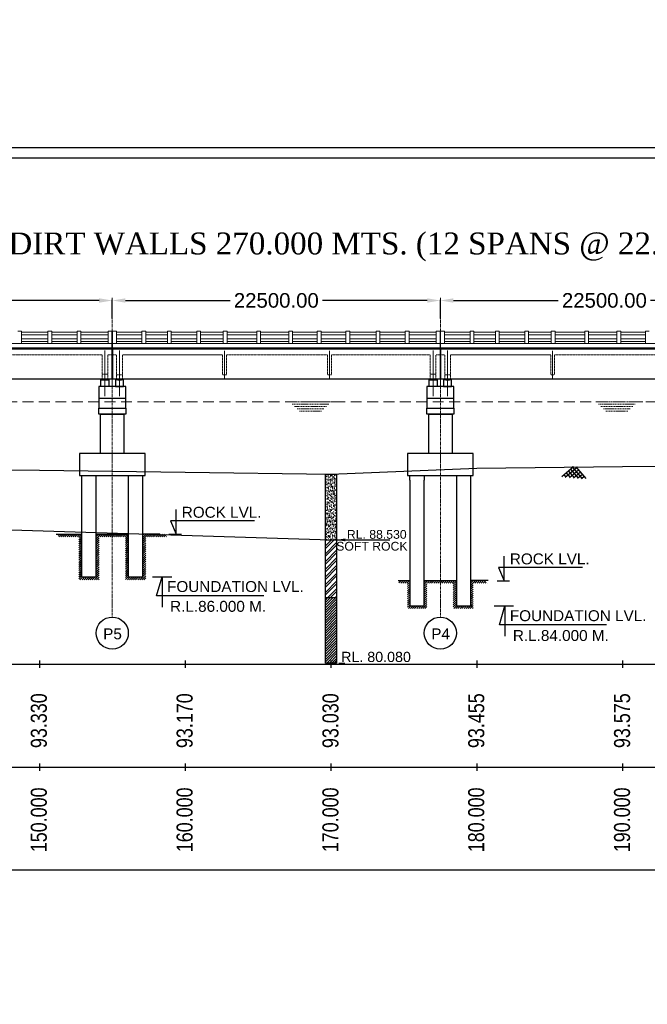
# Model space of a CAD drawing. Header units: inches. Extents: x 4599583 to 28059683, y 2538860 to 28133222513.
# Tile 23 of 89: x 4754836 to 4797878, y 28132986945 to 28133054486. Entities that reach past the tile are written whole.
import ezdxf
from ezdxf.enums import TextEntityAlignment as Align

# ---------------------------------------------------------------- set-up
doc = ezdxf.new("R2010")
doc.units = ezdxf.units.IN
doc.header["$MEASUREMENT"] = 0
for name, pattern in [('CENTER', [2, 1.25, -0.25, 0.25, -0.25]), ('DASHED', [0.75, 0.5, -0.25]), ('DASHED2', [0.375, 0.25, -0.125]), ('HIDDEN', [0.375, 0.25, -0.125])]:
    doc.linetypes.add(name, pattern=pattern)
for name, color, linetype in [('3', 201, 'Continuous'), ('CENTER', 3, 'CENTER'), ('CHAINAGE', 7, 'Continuous'), ('CHNGE', 31, 'Continuous'), ('DRG', 210, 'Continuous'), ('text', 7, 'Continuous')]:
    doc.layers.add(name, color=color, linetype=linetype)
for name, color, linetype, lineweight in [('CEN', 3, 'CENTER', 13), ('GL', 5, 'Continuous', 30), ('PITCH', 8, 'Continuous', 5), ('STR', 7, 'Continuous', 25), ('SYM', 8, 'Continuous', 5)]:
    doc.layers.add(name, color=color, linetype=linetype, lineweight=lineweight)
doc.layers.add('dim', color=7, linetype='Continuous', plot=False)
doc.styles.add('L', font='arial.ttf')
doc.styles.add('ROMANS', font='arial.ttf')
doc.dimstyles.new('ROMANS', dxfattribs={"dimtxt": 1000, "dimasz": 850, "dimexe": 100, "dimexo": 100, "dimgap": 25, "dimtad": 1, "dimdec": 0, "dimzin": 9, "dimdsep": 46, "dimtxsty": 'ROMANS', "dimcen": 325, "dimclrd": 4, "dimclre": 4, "dimclrt": 6, "dimadec": 0, "dimazin": 0, "dimtfac": 1, "dimtdec": 0, "dimtmove": 0, "dimatfit": 3, "dimfxl": 1, "dimtolj": 1, "dimtzin": 9, "dimarcsym": 0})
doc.dimstyles.new('Standard$0', dxfattribs={"dimtxt": 60, "dimasz": 60, "dimexe": 60, "dimexo": 60, "dimgap": 25, "dimtad": 0, "dimtih": 1, "dimtoh": 1, "dimlfac": -0.001, "dimzin": 0, "dimdsep": 46, "dimtxsty": 'ROMANS', "dimcen": 30, "dimclrd": 256, "dimclre": 256, "dimclrt": 4, "dimadec": 0, "dimazin": 0, "dimtfac": 1, "dimtix": 1, "dimtofl": 0, "dimtmove": 0, "dimatfit": 0, "dimfxl": 1, "dimtolj": 1, "dimtzin": 0, "dimlwd": -1, "dimlwe": -1, "dimarcsym": 0})
pattern_1 = [(45, (4686628.07, 28132937762.64), (-70.71068, 70.71068), [])]

# ---------------------------------------------------------------- blocks, each defined once
blk = doc.blocks.new('*D64')
at = {"layer": 'Defpoints', "color": 0, "transparency": 16777216}
for p in [(4896184, 28133038893), (4626184, 28133036143), (4896184, 28133036143)]:
    blk.add_point(p, dxfattribs=at)
at = {"layer": 'DRG', "color": 4, "lineweight": -2, "transparency": 16777216}
for p, q in [((4626184, 28133036193), (4626184, 28133038943)), ((4627134, 28133038893), (4703863, 28133038893)), ((4895234, 28133038893), (4818506, 28133038893)), ((4896184, 28133036193), (4896184, 28133038943))]:
    blk.add_line(p, q, dxfattribs=at)
at = {"layer": 'DRG', "color": 4, "transparency": 16777216}
for points in [[(4627134, 28133039051), (4627134, 28133038734), (4626184, 28133038893)], [(4895234, 28133039051), (4895234, 28133038734), (4896184, 28133038893)]]:
    blk.add_solid(points, dxfattribs=at)
at = {"layer": 'DRG', "color": 6, "transparency": 16777216, "insert": (4761184, 28133038893), "char_height": 1050, "attachment_point": 5, "style": 'ROMANS'}
blk.add_mtext('\\A1;{\\fTimes New Roman|b0|i0|c0|p18;\\H1.4286x;TOTAL LENGTH OF BRIDGE BETWEEN FACE OF DIRT WALLS 270.000 MTS. (12 SPANS @ 22.500 MTS. C/C EACH)}', dxfattribs=at)
blk = doc.blocks.new('*D65')
at = {"layer": 'Defpoints', "color": 0, "transparency": 16777216}
for p in [(4761184, 28133035224), (4738684, 28133033928), (4761184, 28133033928)]:
    blk.add_point(p, dxfattribs=at)
at = {"layer": 'DRG', "color": 4, "lineweight": -2, "transparency": 16777216}
for p, q in [((4738684, 28133033978), (4738684, 28133035274)), ((4739584, 28133035224), (4746775, 28133035224)), ((4760284, 28133035224), (4753094, 28133035224)), ((4761184, 28133033978), (4761184, 28133035274))]:
    blk.add_line(p, q, dxfattribs=at)
at = {"layer": 'DRG', "color": 4, "transparency": 16777216}
for points in [[(4739584, 28133035374), (4739584, 28133035074), (4738684, 28133035224)], [(4760284, 28133035374), (4760284, 28133035074), (4761184, 28133035224)]]:
    blk.add_solid(points, dxfattribs=at)
at = {"layer": 'DRG', "color": 6, "transparency": 16777216, "insert": (4749934, 28133035224), "char_height": 1000, "attachment_point": 5, "style": 'ROMANS'}
blk.add_mtext('\\A1;22500.00', dxfattribs=at)
blk = doc.blocks.new('*D66')
at = {"layer": 'Defpoints', "color": 0, "transparency": 16777216}
for p in [(4783684, 28133035224), (4761184, 28133033928), (4783684, 28133033928)]:
    blk.add_point(p, dxfattribs=at)
at = {"layer": 'DRG', "color": 4, "lineweight": -2, "transparency": 16777216}
for p, q in [((4761184, 28133033978), (4761184, 28133035274)), ((4762084, 28133035224), (4769275, 28133035224)), ((4782784, 28133035224), (4775594, 28133035224)), ((4783684, 28133033978), (4783684, 28133035274))]:
    blk.add_line(p, q, dxfattribs=at)
at = {"layer": 'DRG', "color": 4, "transparency": 16777216}
for points in [[(4762084, 28133035374), (4762084, 28133035074), (4761184, 28133035224)], [(4782784, 28133035374), (4782784, 28133035074), (4783684, 28133035224)]]:
    blk.add_solid(points, dxfattribs=at)
at = {"layer": 'DRG', "color": 6, "transparency": 16777216, "insert": (4772434, 28133035224), "char_height": 1000, "attachment_point": 5, "style": 'ROMANS'}
blk.add_mtext('\\A1;22500.00', dxfattribs=at)
blk = doc.blocks.new('*D67')
at = {"layer": 'Defpoints', "color": 0, "transparency": 16777216}
for p in [(4806184, 28133035224), (4783684, 28133033928), (4806184, 28133033928)]:
    blk.add_point(p, dxfattribs=at)
at = {"layer": 'DRG', "color": 4, "lineweight": -2, "transparency": 16777216}
for p, q in [((4783684, 28133033978), (4783684, 28133035274)), ((4784584, 28133035224), (4791775, 28133035224)), ((4805284, 28133035224), (4798094, 28133035224)), ((4806184, 28133033978), (4806184, 28133035274))]:
    blk.add_line(p, q, dxfattribs=at)
at = {"layer": 'DRG', "color": 4, "transparency": 16777216}
for points in [[(4784584, 28133035374), (4784584, 28133035074), (4783684, 28133035224)], [(4805284, 28133035374), (4805284, 28133035074), (4806184, 28133035224)]]:
    blk.add_solid(points, dxfattribs=at)
at = {"layer": 'DRG', "color": 6, "transparency": 16777216, "insert": (4794934, 28133035224), "char_height": 1000, "attachment_point": 5, "style": 'ROMANS'}
blk.add_mtext('\\A1;22500.00', dxfattribs=at)
blk = doc.blocks.new('A$C691546F7')
at = {"layer": 'GL', "color": 71}
for p, q in [((0, 24), (545, 569)), ((181, 0), (749, 569)), ((1050, 0), (481, 569)), ((232, 0), (104, 128)), ((436, 0), (206, 230)), ((641, 0), (308, 332)), ((385, 0), (820, 435)), ((846, 0), (411, 435)), ((590, 0), (922, 332)), ((999, 0), (1127, 128))]:
    blk.add_line(p, q, dxfattribs=at)
for points in [[(1231, 24), (686, 569)], [(794, 0), (1025, 230)]]:
    blk.add_lwpolyline(points, dxfattribs=at)

msp = doc.modelspace()

# ---------------------------------------------------------------- hatches: boundary and pattern name
at = {"layer": 'PITCH'}
h = msp.add_hatch(dxfattribs=at)
h.set_pattern_fill('ANGLE', color=256, scale=100, style=0)
h.set_pattern_definition([(360, (4633370.005, 28132776660.556), (2e-14, 27.5), [20, -7.5]), (90, (4633370.005, 28132776660.556), (-27.5, 2e-14), [20, -7.5])])
h.paths.add_polyline_path([(4760559.369, 28133029822.508), (4760809.369, 28133029822.508), (4760809.369, 28133029783.508), (4760559.369, 28133029783.508)])
h = msp.add_hatch(dxfattribs=at)
h.set_pattern_fill('ANGLE', color=256, scale=100, style=0)
h.set_pattern_definition([(180, (4888998.733, 28132776660.556), (2e-14, 27.5), [20, -7.5]), (90, (4888998.733, 28132776660.556), (27.5, -2e-14), [20, -7.5])])
h.paths.add_polyline_path([(4761809.369, 28133029822.508), (4761559.369, 28133029822.508), (4761559.369, 28133029783.508), (4761809.369, 28133029783.508)])
h = msp.add_hatch(dxfattribs=at)
h.set_pattern_fill('ANGLE', color=256, scale=100, style=0)
h.set_pattern_definition([(360, (4655870.005, 28132776660.556), (2e-14, 27.5), [20, -7.5]), (90, (4655870.005, 28132776660.556), (-27.5, 2e-14), [20, -7.5])])
h.paths.add_polyline_path([(4783059.369, 28133029822.508), (4783309.369, 28133029822.508), (4783309.369, 28133029783.508), (4783059.369, 28133029783.508)])
h = msp.add_hatch(dxfattribs=at)
h.set_pattern_fill('ANGLE', color=256, scale=100, style=0)
h.set_pattern_definition([(180, (4911498.733, 28132776660.556), (2e-14, 27.5), [20, -7.5]), (90, (4911498.733, 28132776660.556), (27.5, -2e-14), [20, -7.5])])
h.paths.add_polyline_path([(4784309.369, 28133029822.508), (4784059.369, 28133029822.508), (4784059.369, 28133029783.508), (4784309.369, 28133029783.508)])
at = {"layer": 'SYM'}
h = msp.add_hatch(dxfattribs=at)
h.set_pattern_fill('ANSI31', color=256, scale=800, style=0)
h.set_pattern_definition([(45, (-909260.13, 28133965932.97), (-70.7106781, 70.7106781), [])])
h.paths.add_polyline_path([(4759084.369, 28133019204.558), (4757472.869, 28133019204.558), (4757472.869, 28133019004.558), (4758884.369, 28133019004.558), (4758884.369, 28133016072.508), (4760284.369, 28133016072.508), (4760284.369, 28133019004.558), (4761184.369, 28133019004.558), (4761184.369, 28133019204.558), (4760084.369, 28133019204.558), (4760084.369, 28133016272.508), (4759084.369, 28133016272.508)])
h.paths.add_polyline_path([(4762284.369, 28133019204.558), (4761184.369, 28133019204.558), (4761184.369, 28133019004.558), (4762084.369, 28133019004.558), (4762084.369, 28133016072.508), (4763484.369, 28133016072.508), (4763484.369, 28133019004.558), (4764895.869, 28133019004.558), (4764895.869, 28133019181.862), (4763284.369, 28133019227.253), (4763284.369, 28133016272.508), (4762284.369, 28133016272.508)])
h = msp.add_hatch(dxfattribs=at)
h.set_pattern_fill('ANSI31', color=256, scale=800, style=0)
h.set_pattern_definition(pattern_1)
h.paths.add_polyline_path([(4781584.369, 28133014256.508), (4781584.369, 28133016006.508), (4780842.73, 28133016006.508), (4780842.73, 28133015837.344), (4781434.369, 28133015837.344), (4781434.369, 28133014106.508), (4782184.369, 28133014106.508), (4782184.369, 28133014256.508)])
h.paths.add_polyline_path([(4785934.369, 28133014106.508), (4785934.369, 28133015837.344), (4786956.593, 28133015837.344), (4786956.593, 28133015756.508), (4786752.913, 28133016006.508), (4785784.369, 28133016006.508), (4785784.369, 28133014256.508), (4785184.369, 28133014256.508), (4785184.369, 28133014106.508)])
h = msp.add_hatch(dxfattribs=at)
h.set_pattern_fill('ANSI31', color=256, scale=800, style=0)
h.set_pattern_definition(pattern_1)
h.paths.add_polyline_path([(4782584.369, 28133016006.508), (4782584.369, 28133014256.508), (4782184.369, 28133014256.508), (4782184.369, 28133014106.508), (4782749.155, 28133014106.508), (4782749.155, 28133015837.344), (4784574.863, 28133015837.344), (4784574.863, 28133014106.508), (4785184.369, 28133014106.508), (4785184.369, 28133014256.508), (4784784.369, 28133014256.508), (4784784.369, 28133016006.508)])
at = {"layer": 'text'}
h = msp.add_hatch(dxfattribs=at)
h.set_pattern_fill('AR-SAND', color=0, scale=100, style=0)
h.set_pattern_definition([(37.5, (4493654.1, 28133436277.12), (-6.299336, 192.682377), [0, -152, 0, -170, 0, -162.5]), (7.5, (4493654.1, 28133436277.12), (176.97767, 282.2146), [0, -82, 0, -137, 0, -52.5]), (327.5, (4493531.1, 28133436277.12), (311.414186, 0.565905), [0, -50, 0, -180, 0, -235]), (317.5, (4493531.1, 28133436277.12), (300.61266, 87.76756), [0, -25, 0, -118, 0, -135])])
h.paths.add_polyline_path([(4776570.433, 28133023302.508), (4775798.304, 28133023302.508), (4775798.304, 28133018802.508), (4776570.433, 28133018802.508)])
h = msp.add_hatch(dxfattribs=at)
h.set_pattern_fill('ANSI32', color=0, scale=1000, style=0)
h.set_pattern_definition([(45, (4493654.1, 28133436277.12), (-265.16504, 265.16504), []), (45, (4493830.88, 28133436277.12), (-265.16504, 265.16504), [])])
h.paths.add_polyline_path([(4775798.304, 28133014852.508), (4776570.433, 28133014852.508), (4776570.433, 28133018802.508), (4775798.304, 28133018802.508)])
h = msp.add_hatch(dxfattribs=at)
h.set_pattern_fill('ANSI31', color=0, scale=1000, style=0)
h.set_pattern_definition([(45, (4493654.1, 28133436277.12), (-88.388348, 88.388348), [])])
h.paths.add_polyline_path([(4776570.433, 28133014852.508), (4775798.304, 28133014852.508), (4775798.304, 28133010352.508), (4776570.433, 28133010352.508)])

# ---------------------------------------------------------------- linework, layer by layer
at = {"color": 7, "ltscale": 0.9}
for p, q in [((4761164.369, 28133031972.508), (4761164.369, 28133029822.508)), ((4761204.369, 28133031972.508), (4761204.369, 28133029822.508)), ((4783664.369, 28133031972.508), (4783664.369, 28133029822.508)), ((4783704.369, 28133031972.508), (4783704.369, 28133029822.508))]:
    msp.add_line(p, q, dxfattribs=at)
at = {"color": 7, "lineweight": 25, "ltscale": 0.5}
for p, q in [((4761204.369, 28133031897.508), (4761204.369, 28133029822.508)), ((4783704.369, 28133031897.508), (4783704.369, 28133029822.508))]:
    msp.add_line(p, q, dxfattribs=at)
for p, q in [((4757336.869, 28133019204.558), (4759084.369, 28133019204.558)), ((4760084.369, 28133019204.558), (4762284.369, 28133019204.558)), ((4764456.593, 28133019204.558), (4763284.369, 28133019204.558)), ((4780794.369, 28133016006.508), (4781584.369, 28133016006.508)), ((4782584.369, 28133016006.508), (4784784.369, 28133016006.508)), ((4786956.593, 28133016006.508), (4785784.369, 28133016006.508)), ((4600293.869, 28133010272.508), (4917052.869, 28133010272.508)), ((4600293.869, 28133003219.041), (4917052.869, 28133003219.041)), ((4600293.869, 28132996165.574), (4917052.869, 28132996165.574))]:
    msp.add_line(p, q)
at = {"linetype": 'Continuous'}
for p, q in [((4756184.369, 28133010522.508), (4756184.369, 28133010022.508)), ((4766184.369, 28133010522.508), (4766184.369, 28133010022.508)), ((4776184.369, 28133010522.508), (4776184.369, 28133010022.508)), ((4786184.369, 28133010522.508), (4786184.369, 28133010022.508)), ((4796184.369, 28133010522.508), (4796184.369, 28133010022.508)), ((4756184.369, 28133003469.041), (4756184.369, 28133002969.041)), ((4766184.369, 28133003469.041), (4766184.369, 28133002969.041)), ((4776184.369, 28133003469.041), (4776184.369, 28133002969.041)), ((4786184.369, 28133003469.041), (4786184.369, 28133002969.041)), ((4796184.369, 28133003469.041), (4796184.369, 28133002969.041))]:
    msp.add_line(p, q, dxfattribs=at)
at = {"color": 7, "lineweight": 25, "ltscale": 0.5}
for points in [[(4760409.369, 28133029783.508), (4760959.369, 28133029783.508), (4760959.369, 28133029322.508), (4760409.369, 28133029322.508)], [(4760559.369, 28133029822.508), (4760809.369, 28133029822.508), (4760809.369, 28133029783.508), (4760559.369, 28133029783.508)], [(4761959.369, 28133029783.508), (4761409.369, 28133029783.508), (4761409.369, 28133029322.508), (4761959.369, 28133029322.508)], [(4761809.369, 28133029822.508), (4761559.369, 28133029822.508), (4761559.369, 28133029783.508), (4761809.369, 28133029783.508)], [(4782909.369, 28133029783.508), (4783459.369, 28133029783.508), (4783459.369, 28133029322.508), (4782909.369, 28133029322.508)], [(4783059.369, 28133029822.508), (4783309.369, 28133029822.508), (4783309.369, 28133029783.508), (4783059.369, 28133029783.508)], [(4784459.369, 28133029783.508), (4783909.369, 28133029783.508), (4783909.369, 28133029322.508), (4784459.369, 28133029322.508)], [(4784309.369, 28133029822.508), (4784059.369, 28133029822.508), (4784059.369, 28133029783.508), (4784309.369, 28133029783.508)]]:
    msp.add_lwpolyline(points, close=True, dxfattribs=at)
at = {"ltscale": 1000}
msp.add_lwpolyline([(4781584.369, 28133022889.361), (4781584.369, 28133023222.508), (4782584.369, 28133023222.508), (4782584.369, 28133022889.361)], dxfattribs=at)
for centre in [(4761184.369, 28133012410.268), (4783684.369, 28133012410.268)]:
    msp.add_circle(centre, 1101.806)
at = {"layer": '3', "color": 87, "linetype": 'HIDDEN', "lineweight": 5, "ltscale": 50}
for p, q in [((4760484.369, 28133031487.508), (4753714.369, 28133031487.508)), ((4760484.369, 28133031487.508), (4753714.369, 28133031487.508)), ((4760484.369, 28133029822.508), (4760484.369, 28133031487.508)), ((4760884.369, 28133029822.508), (4760884.369, 28133031487.508)), ((4761164.369, 28133031487.508), (4760884.369, 28133031487.508)), ((4761204.369, 28133031487.508), (4761484.369, 28133031487.508)), ((4761484.369, 28133029822.508), (4761484.369, 28133031487.508)), ((4761884.369, 28133029822.508), (4761884.369, 28133031487.508)), ((4761884.369, 28133031487.508), (4768719.774, 28133031487.508)), ((4768754.369, 28133031487.508), (4761884.369, 28133031487.508)), ((4768754.369, 28133030122.508), (4768754.369, 28133031487.508)), ((4769014.369, 28133030122.508), (4769014.369, 28133031487.508)), ((4775954.369, 28133031487.508), (4769014.369, 28133031487.508)), ((4775954.369, 28133030122.508), (4775954.369, 28133031487.508)), ((4775954.369, 28133030122.508), (4775954.369, 28133031487.508)), ((4776214.369, 28133030122.508), (4776214.369, 28133031487.508)), ((4782984.369, 28133031487.508), (4776214.369, 28133031487.508)), ((4776214.369, 28133030122.508), (4776214.369, 28133031487.508)), ((4782984.369, 28133031487.508), (4776214.369, 28133031487.508)), ((4782984.369, 28133029822.508), (4782984.369, 28133031487.508)), ((4783384.369, 28133029822.508), (4783384.369, 28133031487.508)), ((4783664.369, 28133031487.508), (4783384.369, 28133031487.508)), ((4783704.369, 28133031487.508), (4783984.369, 28133031487.508)), ((4783984.369, 28133029822.508), (4783984.369, 28133031487.508)), ((4784384.369, 28133029822.508), (4784384.369, 28133031487.508)), ((4784384.369, 28133031487.508), (4791219.774, 28133031487.508)), ((4791254.369, 28133031487.508), (4784384.369, 28133031487.508)), ((4791254.369, 28133030122.508), (4791254.369, 28133031487.508)), ((4791514.369, 28133030122.508), (4791514.369, 28133031487.508)), ((4798454.369, 28133031487.508), (4791514.369, 28133031487.508)), ((4760484.369, 28133030172.508), (4760884.369, 28133030172.508)), ((4761884.369, 28133030122.508), (4761484.369, 28133030122.508)), ((4769014.369, 28133030122.508), (4768754.369, 28133030122.508)), ((4776214.369, 28133030122.508), (4775954.369, 28133030122.508)), ((4782984.369, 28133030172.508), (4783384.369, 28133030172.508)), ((4784384.369, 28133030122.508), (4783984.369, 28133030122.508)), ((4791514.369, 28133030122.508), (4791254.369, 28133030122.508))]:
    msp.add_line(p, q, dxfattribs=at)
at = {"layer": 'CEN', "ltscale": 150}
for p, q in [((4761184.369, 28133035406.074), (4761184.369, 28133013512.074)), ((4783684.369, 28133035406.074), (4783684.369, 28133013512.074))]:
    msp.add_line(p, q, dxfattribs=at)
at = {"layer": 'CEN', "ltscale": 10}
for p, q in [((4760684.369, 28133028665.882), (4760684.369, 28133031790.387)), ((4761684.369, 28133028665.882), (4761684.369, 28133031798.468)), ((4768884.369, 28133029872.508), (4768884.369, 28133031772.508)), ((4776084.369, 28133029872.508), (4776084.369, 28133031772.508)), ((4776084.369, 28133029872.508), (4776084.369, 28133031772.508)), ((4783184.369, 28133028665.882), (4783184.369, 28133031790.387)), ((4784184.369, 28133028665.882), (4784184.369, 28133031798.468)), ((4791384.369, 28133029872.508), (4791384.369, 28133031772.508))]:
    msp.add_line(p, q, dxfattribs=at)
at = {"layer": 'CENTER', "color": 0, "linetype": 'Continuous'}
msp.add_lwpolyline([(4599583.245, 28133045717.462), (4917789.681, 28133045717.462), (4917789.681, 28132837989.552), (4599583.245, 28132837989.552)], close=True, dxfattribs=at)
at = {"layer": 'CHAINAGE', "linetype": 'ByBlock'}
for p, q in [((4738704.369, 28133031897.508), (4761164.369, 28133031897.508)), ((4761204.369, 28133031897.508), (4783664.369, 28133031897.508)), ((4761204.369, 28133029822.508), (4761204.369, 28133031897.508)), ((4783704.369, 28133031897.508), (4806164.369, 28133031897.508)), ((4783704.369, 28133029822.508), (4783704.369, 28133031897.508)), ((4761164.369, 28133029822.508), (4738704.369, 28133029822.508)), ((4783664.369, 28133029822.508), (4761204.369, 28133029822.508)), ((4806164.369, 28133029822.508), (4783704.369, 28133029822.508))]:
    msp.add_line(p, q, dxfattribs=at)
at = {"layer": 'CHNGE', "color": 50}
msp.add_lwpolyline([(4600293.869, 28133045006.838), (4917079.057, 28133045006.838), (4917079.057, 28132838700.176), (4600293.869, 28132838700.176)], close=True, dxfattribs=at)
at = {"layer": 'dim', "ltscale": 5}
for p, q in [((4765072.119, 28133019201.558), (4765925.119, 28133019201.558)), ((4763947.369, 28133016272.508), (4765274.369, 28133016272.508)), ((4787572.119, 28133016003.508), (4788425.119, 28133016003.508)), ((4785683.246, 28133014272.508), (4785880.085, 28133014272.508)), ((4787376.619, 28133014272.508), (4788703.619, 28133014272.508))]:
    msp.add_line(p, q, dxfattribs=at)
for points in [[(4770930.137, 28133020108.571), (4765174.315, 28133020108.571), (4765559.869, 28133019201.558), (4765559.869, 28133020886.055)], [(4793430.137, 28133016910.521), (4787674.315, 28133016910.521), (4788059.869, 28133016003.508), (4788059.869, 28133017688.005)], [(4771582.276, 28133014968.494), (4764225.315, 28133014968.494), (4764610.869, 28133016272.508), (4764610.869, 28133014191.01)], [(4795089.776, 28133012968.494), (4787732.815, 28133012968.494), (4788118.369, 28133014272.508), (4788118.369, 28133012191.01)]]:
    msp.add_lwpolyline(points, dxfattribs=at)
at = {"layer": 'GL', "lineweight": 30}
msp.add_lwpolyline([(4746184.369, 28133023687.508), (4756184.369, 28133023582.508), (4766184.369, 28133023442.508), (4776184.369, 28133023302.508), (4786184.369, 28133023727.508), (4796184.369, 28133023847.508), (4806184.369, 28133023927.508), (4826184.369, 28133024437.508), (4836184.369, 28133024647.508), (4846184.369, 28133024427.508), (4856184.369, 28133024587.508)], dxfattribs=at)
at = {"layer": 'PITCH', "linetype": 'DASHED2', "ltscale": 3000}
msp.add_line((4626784.369, 28133028272.508), (4895584.369, 28133028272.508), dxfattribs=at)
at = {"layer": 'PITCH', "linetype": 'DASHED2', "ltscale": 300}
for p, q in [((4773350.869, 28133028272.508), (4776573.369, 28133028272.508)), ((4794356.869, 28133028272.508), (4797579.369, 28133028272.508)), ((4773520.244, 28133028112.508), (4776039.994, 28133028112.508)), ((4773689.619, 28133027952.508), (4775870.619, 28133027952.508)), ((4773858.994, 28133027792.508), (4775701.244, 28133027792.508)), ((4774028.369, 28133027632.508), (4775531.869, 28133027632.508)), ((4794526.244, 28133028112.508), (4797045.994, 28133028112.508)), ((4794695.619, 28133027952.508), (4796876.619, 28133027952.508)), ((4794864.994, 28133027792.508), (4796707.244, 28133027792.508)), ((4795034.369, 28133027632.508), (4796537.869, 28133027632.508))]:
    msp.add_line(p, q, dxfattribs=at)
at = {"layer": 'STR'}
for p, q in [((4648704.369, 28133031972.508), (4896184.369, 28133031972.508)), ((4896164.369, 28133031897.508), (4648704.369, 28133031897.508)), ((4760259.369, 28133028522.508), (4762109.369, 28133028522.508)), ((4782759.369, 28133028522.508), (4784609.369, 28133028522.508))]:
    msp.add_line(p, q, dxfattribs=at)
at = {"layer": 'STR', "color": 2}
for p, q in [((4761164.369, 28133029822.508), (4761204.369, 28133029822.508)), ((4761164.369, 28133029822.508), (4761204.369, 28133029822.508)), ((4783664.369, 28133029822.508), (4783704.369, 28133029822.508)), ((4783664.369, 28133029822.508), (4783704.369, 28133029822.508))]:
    msp.add_line(p, q, dxfattribs=at)
at = {"layer": 'STR'}
for points in [[(4762109.369, 28133029322.508), (4760259.369, 28133029322.508), (4760259.369, 28133028872.508), (4760259.369, 28133027829.964), (4762109.369, 28133027829.964), (4762109.369, 28133028872.508), (4762109.369, 28133029322.508)], [(4784609.369, 28133029322.508), (4782759.369, 28133029322.508), (4782759.369, 28133028872.508), (4782759.369, 28133027829.964), (4784609.369, 28133027829.964), (4784609.369, 28133028872.508), (4784609.369, 28133029322.508)], [(4759084.369, 28133023222.508), (4759084.369, 28133016272.508), (4760084.369, 28133016272.508), (4760084.369, 28133023222.508)], [(4762284.369, 28133023222.508), (4762284.369, 28133016272.508), (4763284.369, 28133016272.508), (4763284.369, 28133023222.508)], [(4781584.369, 28133022889.361), (4781584.369, 28133014272.508), (4782584.369, 28133014272.508), (4782584.369, 28133022889.361)], [(4784784.369, 28133023222.508), (4784784.369, 28133014272.508), (4785784.369, 28133014272.508), (4785784.369, 28133023222.508)]]:
    msp.add_lwpolyline(points, dxfattribs=at)
for points in [[(4760259.369, 28133027829.964), (4762109.369, 28133027829.964), (4762109.369, 28133027429.964), (4760259.369, 28133027429.964)], [(4782759.369, 28133027829.964), (4784609.369, 28133027829.964), (4784609.369, 28133027429.964), (4782759.369, 28133027429.964)], [(4760384.369, 28133027429.964), (4761984.369, 28133027429.964), (4761984.369, 28133024722.508), (4760384.369, 28133024722.508)], [(4782884.369, 28133027429.964), (4784484.369, 28133027429.964), (4784484.369, 28133024722.508), (4782884.369, 28133024722.508)]]:
    msp.add_lwpolyline(points, close=True, dxfattribs=at)
at = {"layer": 'STR', "ltscale": 1000}
for points in [[(4763434.369, 28133024722.508), (4758934.369, 28133024722.508), (4758934.369, 28133023222.508), (4763434.369, 28133023222.508)], [(4785934.369, 28133024722.508), (4781434.369, 28133024722.508), (4781434.369, 28133023222.508), (4785934.369, 28133023222.508)]]:
    msp.add_lwpolyline(points, close=True, dxfattribs=at)
at = {"layer": 'STR', "color": 31}
msp.add_lwpolyline([(4626184.369, 28133018347.508), (4686184.369, 28133016657.508), (4716184.369, 28133019412.508), (4746184.369, 28133019737.508), (4776184.369, 28133018802.508)], dxfattribs=at)
at = {"layer": 'SYM'}
for p, q in [((4754706.139, 28133033117.508), (4754966.139, 28133033117.508)), ((4754966.139, 28133033117.508), (4754966.139, 28133032272.508)), ((4756775.878, 28133033117.508), (4757035.878, 28133033117.508)), ((4757035.878, 28133033117.508), (4757035.878, 28133032272.508)), ((4758779.188, 28133033117.508), (4759039.188, 28133033117.508)), ((4759039.188, 28133033117.508), (4759039.188, 28133032272.508)), ((4760905.278, 28133033117.508), (4761165.278, 28133033117.508)), ((4761164.369, 28133033117.508), (4761164.369, 28133031972.508)), ((4761204.369, 28133033117.508), (4761464.369, 28133033117.508)), ((4761204.369, 28133033117.508), (4761204.369, 28133031972.508)), ((4761464.369, 28133033117.508), (4761464.369, 28133032272.508)), ((4763220.099, 28133033117.508), (4763480.099, 28133033117.508)), ((4763480.099, 28133033117.508), (4763480.099, 28133032272.508)), ((4764963.16, 28133033117.508), (4765223.16, 28133033117.508)), ((4764963.16, 28133033117.508), (4764963.16, 28133032272.508)), ((4765223.16, 28133033117.508), (4765223.16, 28133032272.508)), ((4766978.89, 28133033117.508), (4767238.89, 28133033117.508)), ((4767238.89, 28133033117.508), (4767238.89, 28133032272.508)), ((4768795.79, 28133033117.508), (4769055.79, 28133033117.508)), ((4769055.79, 28133033117.508), (4769055.79, 28133032272.508)), ((4771093.128, 28133033117.508), (4771352.128, 28133033117.508)), ((4771352.128, 28133033117.508), (4771352.128, 28133032272.508)), ((4773295.477, 28133033117.508), (4773555.477, 28133033117.508)), ((4773555.477, 28133033117.508), (4773555.477, 28133032272.508)), ((4775247.743, 28133033117.508), (4775507.743, 28133033117.508)), ((4775507.743, 28133033117.508), (4775507.743, 28133032272.508)), ((4777206.139, 28133033117.508), (4777466.139, 28133033117.508)), ((4777466.139, 28133033117.508), (4777466.139, 28133032272.508)), ((4779275.878, 28133033117.508), (4779535.878, 28133033117.508)), ((4779535.878, 28133033117.508), (4779535.878, 28133032272.508)), ((4781279.188, 28133033117.508), (4781539.188, 28133033117.508)), ((4781539.188, 28133033117.508), (4781539.188, 28133032272.508)), ((4783405.278, 28133033117.508), (4783665.278, 28133033117.508)), ((4783664.369, 28133033117.508), (4783664.369, 28133031972.508)), ((4783704.369, 28133033117.508), (4783964.369, 28133033117.508)), ((4783704.369, 28133033117.508), (4783704.369, 28133031972.508)), ((4783964.369, 28133033117.508), (4783964.369, 28133032272.508)), ((4785720.099, 28133033117.508), (4785980.099, 28133033117.508)), ((4785980.099, 28133033117.508), (4785980.099, 28133032272.508)), ((4787463.16, 28133033117.508), (4787723.16, 28133033117.508)), ((4787463.16, 28133033117.508), (4787463.16, 28133032272.508)), ((4787723.16, 28133033117.508), (4787723.16, 28133032272.508)), ((4789478.89, 28133033117.508), (4789738.89, 28133033117.508)), ((4789738.89, 28133033117.508), (4789738.89, 28133032272.508)), ((4791295.79, 28133033117.508), (4791555.79, 28133033117.508)), ((4791555.79, 28133033117.508), (4791555.79, 28133032272.508)), ((4793593.128, 28133033117.508), (4793852.128, 28133033117.508)), ((4793852.128, 28133033117.508), (4793852.128, 28133032272.508)), ((4795795.477, 28133033117.508), (4796055.477, 28133033117.508)), ((4796055.477, 28133033117.508), (4796055.477, 28133032272.508)), ((4797747.743, 28133033117.508), (4798007.743, 28133033117.508)), ((4761165.278, 28133032272.508), (4749215.628, 28133032272.508)), ((4761204.369, 28133032272.508), (4773230.947, 28133032272.508)), ((4783665.278, 28133032272.508), (4771715.628, 28133032272.508)), ((4783704.369, 28133032272.508), (4795730.947, 28133032272.508)), ((4806165.278, 28133032272.508), (4794215.628, 28133032272.508))]:
    msp.add_line(p, q, dxfattribs=at)
at = {"layer": 'SYM', "ltscale": 0.9}
for p, q in [((4756775.878, 28133033117.508), (4756775.878, 28133032272.508)), ((4758779.188, 28133033117.508), (4758779.188, 28133032272.508)), ((4760905.278, 28133033117.508), (4760905.278, 28133032272.508)), ((4763220.099, 28133033117.508), (4763220.099, 28133032272.508)), ((4766978.89, 28133033117.508), (4766978.89, 28133032272.508)), ((4768795.79, 28133033117.508), (4768795.79, 28133032272.508)), ((4771093.128, 28133033117.508), (4771093.128, 28133032272.508)), ((4773295.477, 28133033117.508), (4773295.477, 28133032272.508)), ((4775247.743, 28133033117.508), (4775247.743, 28133032272.508)), ((4777206.139, 28133033117.508), (4777206.139, 28133032272.508)), ((4779275.878, 28133033117.508), (4779275.878, 28133032272.508)), ((4781279.188, 28133033117.508), (4781279.188, 28133032272.508)), ((4783405.278, 28133033117.508), (4783405.278, 28133032272.508)), ((4785720.099, 28133033117.508), (4785720.099, 28133032272.508)), ((4789478.89, 28133033117.508), (4789478.89, 28133032272.508)), ((4791295.79, 28133033117.508), (4791295.79, 28133032272.508)), ((4793593.128, 28133033117.508), (4793593.128, 28133032272.508)), ((4795795.477, 28133033117.508), (4795795.477, 28133032272.508)), ((4797747.743, 28133033117.508), (4797747.743, 28133032272.508))]:
    msp.add_line(p, q, dxfattribs=at)
at = {"layer": 'SYM'}
for points in [[(4754966.139, 28133033042.508), (4756775.878, 28133033042.512), (4756775.878, 28133032877.512), (4754966.139, 28133032877.508)], [(4757035.878, 28133033042.508), (4758779.188, 28133033042.512), (4758779.188, 28133032877.512), (4757035.878, 28133032877.508)], [(4759039.188, 28133033042.508), (4760905.278, 28133033042.512), (4760905.278, 28133032877.512), (4759039.188, 28133032877.508)], [(4763480.099, 28133033042.508), (4764963.16, 28133033042.512), (4764963.16, 28133032877.512), (4763480.099, 28133032877.508)], [(4767238.89, 28133033042.508), (4768795.79, 28133033042.512), (4768795.79, 28133032877.512), (4767238.89, 28133032877.508)], [(4769055.79, 28133033042.508), (4771093.128, 28133033042.512), (4771093.128, 28133032877.512), (4769055.79, 28133032877.508)], [(4771352.128, 28133033042.508), (4773295.477, 28133033042.512), (4773295.477, 28133032877.512), (4771352.128, 28133032877.508)], [(4777466.139, 28133033042.508), (4779275.878, 28133033042.512), (4779275.878, 28133032877.512), (4777466.139, 28133032877.508)], [(4779535.878, 28133033042.508), (4781279.188, 28133033042.512), (4781279.188, 28133032877.512), (4779535.878, 28133032877.508)], [(4781539.188, 28133033042.508), (4783405.278, 28133033042.512), (4783405.278, 28133032877.512), (4781539.188, 28133032877.508)], [(4785980.099, 28133033042.508), (4787463.16, 28133033042.512), (4787463.16, 28133032877.512), (4785980.099, 28133032877.508)], [(4789738.89, 28133033042.508), (4791295.79, 28133033042.512), (4791295.79, 28133032877.512), (4789738.89, 28133032877.508)], [(4791555.79, 28133033042.508), (4793593.128, 28133033042.512), (4793593.128, 28133032877.512), (4791555.79, 28133032877.508)], [(4793852.128, 28133033042.508), (4795795.477, 28133033042.512), (4795795.477, 28133032877.512), (4793852.128, 28133032877.508)], [(4754966.139, 28133032587.508), (4756775.878, 28133032587.512), (4756775.878, 28133032422.512), (4754966.139, 28133032422.508)], [(4757035.878, 28133032587.508), (4758779.188, 28133032587.512), (4758779.188, 28133032422.512), (4757035.878, 28133032422.508)], [(4759039.188, 28133032587.508), (4760905.278, 28133032587.512), (4760905.278, 28133032422.512), (4759039.188, 28133032422.508)], [(4763480.099, 28133032587.508), (4764963.16, 28133032587.512), (4764963.16, 28133032422.512), (4763480.099, 28133032422.508)], [(4767238.89, 28133032587.508), (4768795.79, 28133032587.512), (4768795.79, 28133032422.512), (4767238.89, 28133032422.508)], [(4769055.79, 28133032587.508), (4771093.128, 28133032587.512), (4771093.128, 28133032422.512), (4769055.79, 28133032422.508)], [(4771352.128, 28133032587.508), (4773295.477, 28133032587.512), (4773295.477, 28133032422.512), (4771352.128, 28133032422.508)], [(4777466.139, 28133032587.508), (4779275.878, 28133032587.512), (4779275.878, 28133032422.512), (4777466.139, 28133032422.508)], [(4779535.878, 28133032587.508), (4781279.188, 28133032587.512), (4781279.188, 28133032422.512), (4779535.878, 28133032422.508)], [(4781539.188, 28133032587.508), (4783405.278, 28133032587.512), (4783405.278, 28133032422.512), (4781539.188, 28133032422.508)], [(4785980.099, 28133032587.508), (4787463.16, 28133032587.512), (4787463.16, 28133032422.512), (4785980.099, 28133032422.508)], [(4789738.89, 28133032587.508), (4791295.79, 28133032587.512), (4791295.79, 28133032422.512), (4789738.89, 28133032422.508)], [(4791555.79, 28133032587.508), (4793593.128, 28133032587.512), (4793593.128, 28133032422.512), (4791555.79, 28133032422.508)], [(4793852.128, 28133032587.508), (4795795.477, 28133032587.512), (4795795.477, 28133032422.512), (4793852.128, 28133032422.508)]]:
    msp.add_lwpolyline(points, close=True, dxfattribs=at)
for points in [[(4761464.369, 28133033042.508), (4763220.099, 28133033042.512), (4763220.099, 28133032877.512), (4761464.369, 28133032877.508)], [(4765223.16, 28133033042.508), (4766978.89, 28133033042.512), (4766978.89, 28133032877.512), (4765223.16, 28133032877.508)], [(4775247.743, 28133032877.51), (4773555.477, 28133032877.508), (4773555.477, 28133033042.508), (4775247.743, 28133033042.51)], [(4775507.743, 28133033042.51), (4777206.139, 28133033042.512), (4777206.139, 28133032877.512), (4775507.743, 28133032877.51)], [(4783964.369, 28133033042.508), (4785720.099, 28133033042.512), (4785720.099, 28133032877.512), (4783964.369, 28133032877.508)], [(4787723.16, 28133033042.508), (4789478.89, 28133033042.512), (4789478.89, 28133032877.512), (4787723.16, 28133032877.508)], [(4797747.743, 28133032877.51), (4796055.477, 28133032877.508), (4796055.477, 28133033042.508), (4797747.743, 28133033042.51)], [(4761464.369, 28133032587.508), (4763220.099, 28133032587.512), (4763220.099, 28133032422.512), (4761464.369, 28133032422.508)], [(4765223.16, 28133032587.508), (4766978.89, 28133032587.512), (4766978.89, 28133032422.512), (4765223.16, 28133032422.508)], [(4775247.743, 28133032422.51), (4773555.477, 28133032422.508), (4773555.477, 28133032587.508), (4775247.743, 28133032587.51)], [(4775507.743, 28133032587.51), (4777206.139, 28133032587.512), (4777206.139, 28133032422.512), (4775507.743, 28133032422.51)], [(4783964.369, 28133032587.508), (4785720.099, 28133032587.512), (4785720.099, 28133032422.512), (4783964.369, 28133032422.508)], [(4787723.16, 28133032587.508), (4789478.89, 28133032587.512), (4789478.89, 28133032422.512), (4787723.16, 28133032422.508)], [(4797747.743, 28133032422.51), (4796055.477, 28133032422.508), (4796055.477, 28133032587.508), (4797747.743, 28133032587.51)]]:
    msp.add_lwpolyline(points, dxfattribs=at)
at = {"layer": 'text', "color": 0}
msp.add_lwpolyline([(4775798.304, 28133023302.508), (4776570.433, 28133023302.508), (4776570.433, 28133010352.508), (4775798.304, 28133010352.508)], close=True, dxfattribs=at)
for points in [[(4775798.304, 28133018802.508), (4776570.433, 28133018802.508)], [(4775798.304, 28133014852.508), (4776570.433, 28133014852.508)], [(4776717.051, 28133010352.508), (4777143.956, 28133010352.508)]]:
    msp.add_lwpolyline(points, dxfattribs=at)

# ---------------------------------------------------------------- block references
at = {"layer": 'PITCH', "linetype": 'DASHED', "ltscale": 25, "xscale": 1.364999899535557, "yscale": 1.365001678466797, "zscale": 1.364999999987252, "rotation": 354.8885439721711}
msp.add_blockref('A$C691546F7', (4792008.113, 28133023128.259), dxfattribs=at)

# ---------------------------------------------------------------- texts
at = {"layer": 'CHNGE', "color": 50, "style": 'ROMANS', "width": 0.8}
for s, p in [('93.330', (4756696.387, 28133004519.883)), ('93.170', (4766696.387, 28133004519.883)), ('93.030', (4776696.387, 28133004519.883)), ('93.455', (4786696.387, 28133004519.883)), ('93.575', (4796696.387, 28133004519.883))]:
    msp.add_text(s, height=1100, rotation=90, dxfattribs=at).set_placement(p)
for s, p in [('150.000', (4757023.162, 28133001821.041)), ('160.000', (4767023.162, 28133001821.041)), ('170.000', (4777023.162, 28133001821.041)), ('180.000', (4787023.162, 28133001821.041)), ('190.000', (4797023.162, 28133001821.041))]:
    msp.add_text(s, height=1100, rotation=90, dxfattribs=at).set_placement(p, align=Align.BOTTOM_RIGHT)
at = {"layer": 'text', "color": 2, "style": 'L'}
for s, p in [('ROCK LVL.', (4765949.964, 28133020322.1)), ('ROCK LVL.', (4788449.964, 28133017124.05)), ('FOUNDATION LVL.', (4764942.464, 28133015228.125)), ('R.L.86.000 M.', (4765150.861, 28133013868.244)), ('FOUNDATION LVL.', (4788449.964, 28133013228.125)), ('R.L.84.000 M.', (4788658.361, 28133011868.244))]:
    msp.add_text(s, height=750, dxfattribs=at).set_placement(p)
at = {"layer": 'text', "style": 'ROMANS'}
for s, p in [('P5', (4760561.839, 28133011982.702)), ('P4', (4783061.839, 28133011982.702))]:
    msp.add_text(s, height=750, dxfattribs=at).set_placement(p)
at = {"layer": 'text', "color": 50, "width": 7312.62692, "attachment_point": 1, "style": 'ROMANS'}
for s, insert, char_height in [('RL. 88.530', (4777273.584, 28133019479.738), 600), (' SOFT ROCK\\P ', (4776311.656, 28133018668.084), 600), ('RL. 80.080', (4776880.584, 28133011125.238), 700)]:
    msp.add_mtext(s, dxfattribs=dict(at, insert=insert, char_height=char_height))

# ---------------------------------------------------------------- dimensions: what is measured, and where the dimension line sits
at = {"layer": 'DRG'}
dim = msp.add_linear_dim(base=(4896184.369, 28133038892.582), p1=(4626184.369, 28133036142.582), p2=(4896184.369, 28133036142.582), text='{\\fTimes New Roman|b0|i0|c0|p18;\\H1.4286x;TOTAL LENGTH OF BRIDGE BETWEEN FACE OF DIRT WALLS 270.000 MTS. (12 SPANS @ 22.500 MTS. C/C EACH)}', dimstyle='Standard$0', override={"dimscale": 1, "dimtxt": 1050, "dimasz": 950, "dimexe": 50, "dimexo": 50, "dimgap": 300, "dimtoh": 0, "dimtxsty": 'ROMANS', "dimsah": 1, "dimcen": 0.09, "dimdle": 0, "dimclrd": 4, "dimclre": 4, "dimclrt": 6, "dimtm": 0, "dimlwd": 65534, "dimlwe": 65534}, dxfattribs=at)
dim.commit()
dim.dimension.update_dxf_attribs({"geometry": '*D64', "text_midpoint": (4761184.369, 28133038892.582)})
for base, p1, p2, picture, middle in [((4761184.369, 28133035223.98), (4738684.369, 28133033927.676), (4761184.369, 28133033927.676), '*D65', (4749934.369, 28133035223.98)), ((4783684.369, 28133035223.98), (4761184.369, 28133033927.676), (4783684.369, 28133033927.676), '*D66', (4772434.369, 28133035223.98)), ((4806184.369, 28133035223.98), (4783684.369, 28133033927.676), (4806184.369, 28133033927.676), '*D67', (4794934.369, 28133035223.98))]:
    dim = msp.add_linear_dim(base=base, p1=p1, p2=p2, angle=180, dimstyle='Standard$0', override={"dimscale": 1, "dimtxt": 1000, "dimasz": 900, "dimexe": 50, "dimexo": 50, "dimgap": 300, "dimtoh": 0, "dimtxsty": 'ROMANS', "dimsah": 1, "dimcen": 0.09, "dimdle": 0, "dimclrd": 4, "dimclre": 4, "dimclrt": 6, "dimtm": 0, "dimlwd": 65534, "dimlwe": 65534}, dxfattribs=at)
    dim.commit()
    dim.dimension.update_dxf_attribs({"geometry": picture, "text_midpoint": middle})

# ---------------------------------------------------------------- leaders
at = {"layer": 'STR', "color": 1}
msp.add_leader([(4776570.433, 28133018802.508), (4780212.369, 28133018802.508)], dimstyle='ROMANS', override={"dimasz": 600, "dimtad": 0, "dimfxl": 100, "dimfxlon": 1}, dxfattribs=at)

doc.saveas('drawing.dxf')
